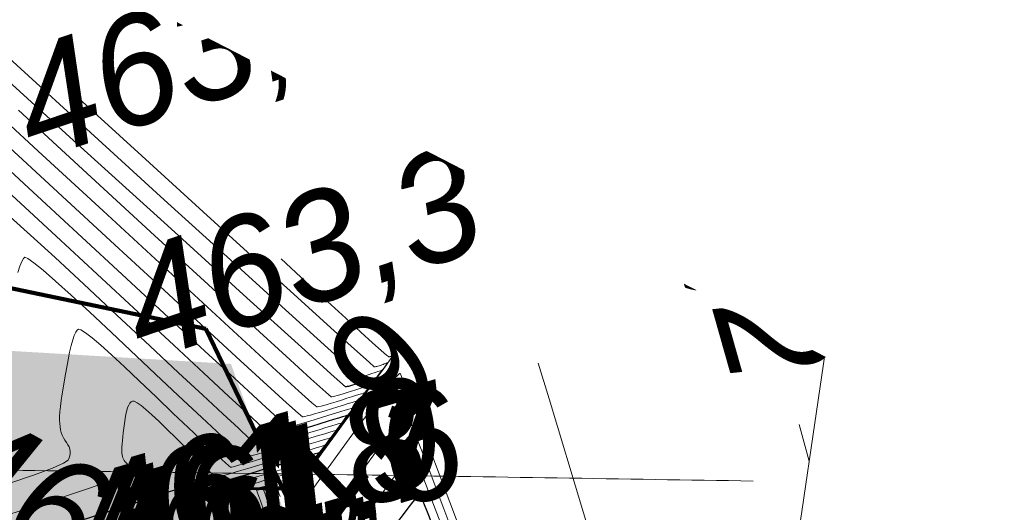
# Model space of a CAD drawing. Header units: metres. Extents: x 730549 to 731755, y 5527678 to 5528494.
# Tile 196 of 207: x 731686.78 to 731689.89, y 5527798.35 to 5527799.91. Entities that reach past the tile are written whole.
import ezdxf

# ---------------------------------------------------------------- set-up
doc = ezdxf.new("R2010")
doc.units = ezdxf.units.M
doc.header["$LTSCALE"] = 0.1
doc.layers.add('3d Modell', color=7, linetype='Continuous', transparency=0.4)
for name, color, linetype in [('LA_Planungsumgriff', 7, 'Continuous'), ('Netzbach mit Ausleitung', 7, 'Continuous'), ('Sparten Strom GEPLANT pdf', 7, 'Continuous')]:
    doc.layers.add(name, color=color, linetype=linetype)
doc.styles.add('Artifakt Element Thin', font='Artifakt Element Thin Italic.ttf')
picture_1 = doc.add_image_def('image1.png', size_in_pixel=(2382, 1684))

# ---------------------------------------------------------------- blocks, each defined once
blk = doc.blocks.new('PDF-Seite')
at = {"color": 255, "linetype": 'Continuous', "lineweight": 9, "transparency": 33554687}
blk.add_wipeout([(0, 103.9213), (293.9185, 103.9213), (293.9185, -103.9213), (0, -103.9213)], dxfattribs=at)
at = {"color": 16, "linetype": 'Continuous', "lineweight": 9, "transparency": 33554687, "flags": 128}
blk.add_lwpolyline([(0, 103.9213), (293.9185, 103.9213), (293.9185, -103.9213), (0, -103.9213)], close=True, dxfattribs=at)
at = {"transparency": 33554687}
image = blk.add_image(picture_1, insert=(0, -103.9213), size_in_units=(293.9185, 207.8426), dxfattribs=at)
image.dxf.flags = 7
blk = doc.blocks.new('Gruppe-3')
at = {"color": 7, "linetype": 'Continuous', "lineweight": 13, "transparency": 33554585}
blk.add_line((-850.5377, -462.9559), (-850.5065, -463.0726), dxfattribs=at)
at = {"color": 7, "linetype": 'Continuous', "lineweight": 13, "transparency": 33554585, "flags": 128}
for points in [[(-852.1983, -463.2601), (-852.2167, -463.206), (-852.2278, -463.1735), (-852.2314, -463.1627), (-852.2306, -463.1626), (-852.2283, -463.1625), (-852.2244, -463.1624), (-852.219, -463.1622), (-852.2121, -463.162), (-852.2037, -463.1618), (-852.1937, -463.1616), (-852.1822, -463.1613), (-852.1706, -463.161), (-852.1606, -463.1608), (-852.1522, -463.1606), (-852.1453, -463.1604), (-852.1399, -463.1602), (-852.136, -463.1601), (-852.1336, -463.16), (-852.1328, -463.16), (-852.1309, -463.1574), (-852.1253, -463.1497), (-852.1159, -463.1369), (-852.1028, -463.119), (-852.086, -463.0959), (-852.0655, -463.0678), (-852.0412, -463.0345), (-852.0132, -462.9961), (-851.9852, -462.9577), (-851.961, -462.9244), (-851.9404, -462.8963), (-851.9236, -462.8732), (-851.9106, -462.8553), (-851.9013, -462.8424), (-851.8957, -462.8347), (-851.8939, -462.8321), (-851.8948, -462.8324), (-851.8976, -462.8332), (-851.9023, -462.8347), (-851.9088, -462.8367), (-851.9171, -462.8394), (-851.9273, -462.8426), (-851.9394, -462.8465), (-851.9533, -462.8509), (-851.9672, -462.8554), (-851.9795, -462.8592), (-851.9902, -462.8623), (-851.9991, -462.8649), (-852.0064, -462.8668), (-852.0121, -462.868), (-852.016, -462.8686), (-852.0183, -462.8686), (-852.035, -462.8542), (-852.0822, -462.8115), (-852.16, -462.7405), (-852.2683, -462.6413), (-852.4071, -462.5138), (-852.5765, -462.3581), (-852.7764, -462.1742), (-853.0068, -461.962)], [(-852.2501, -463.2388), (-852.2646, -463.1964), (-852.2732, -463.171), (-852.2761, -463.1625), (-852.275, -463.1625), (-852.2716, -463.1623), (-852.266, -463.1622), (-852.2582, -463.1619), (-852.2482, -463.1617), (-852.2359, -463.1613), (-852.2215, -463.161), (-852.2048, -463.1605), (-852.1881, -463.1601), (-852.1736, -463.1598), (-852.1614, -463.1594), (-852.1513, -463.1592), (-852.1435, -463.159), (-852.1379, -463.1588), (-852.1345, -463.1587), (-852.1334, -463.1587), (-852.1318, -463.1565), (-852.127, -463.1499), (-852.119, -463.139), (-852.1078, -463.1237), (-852.0935, -463.1041), (-852.076, -463.0802), (-852.0554, -463.0519), (-852.0316, -463.0192), (-852.0077, -462.9865), (-851.9871, -462.9582), (-851.9696, -462.9342), (-851.9554, -462.9146), (-851.9443, -462.8993), (-851.9363, -462.8884), (-851.9316, -462.8819), (-851.93, -462.8796), (-851.9314, -462.88), (-851.9355, -462.8813), (-851.9423, -462.8833), (-851.9518, -462.8863), (-851.964, -462.8901), (-851.9789, -462.8947), (-851.9965, -462.9002), (-852.0168, -462.9065), (-852.0372, -462.9128), (-852.055, -462.9182), (-852.0704, -462.9228), (-852.0832, -462.9264), (-852.0935, -462.9292), (-852.1012, -462.9311), (-852.1064, -462.9321), (-852.1091, -462.9322), (-852.1225, -462.9208), (-852.1596, -462.8873), (-852.2205, -462.8316), (-852.3053, -462.7538), (-852.4138, -462.6539), (-852.5462, -462.5318), (-852.7023, -462.3876), (-852.8822, -462.2213), (-853.0623, -462.055)], [(-852.2587, -463.2791), (-852.2761, -463.2281), (-852.2885, -463.1917), (-852.296, -463.1698), (-852.2984, -463.1625), (-852.2971, -463.1624), (-852.2932, -463.1622), (-852.2868, -463.162), (-852.2778, -463.1618), (-852.2662, -463.1615), (-852.2521, -463.1611), (-852.2354, -463.1607), (-852.2161, -463.1602), (-852.1968, -463.1597), (-852.1801, -463.1593), (-852.1659, -463.1589), (-852.1544, -463.1586), (-852.1453, -463.1583), (-852.1389, -463.1582), (-852.135, -463.158), (-852.1337, -463.158), (-852.1322, -463.156), (-852.1278, -463.15), (-852.1205, -463.14), (-852.1103, -463.1261), (-852.0973, -463.1082), (-852.0813, -463.0864), (-852.0625, -463.0605), (-852.0407, -463.0307), (-852.019, -463.0009), (-852.0002, -462.9751), (-851.9843, -462.9532), (-851.9712, -462.9353), (-851.9611, -462.9214), (-851.9539, -462.9114), (-851.9496, -462.9054), (-851.9481, -462.9034), (-851.9497, -462.9038), (-851.9544, -462.9053), (-851.9623, -462.9077), (-851.9733, -462.911), (-851.9874, -462.9154), (-852.0046, -462.9207), (-852.025, -462.927), (-852.0485, -462.9343), (-852.0721, -462.9415), (-852.0928, -462.9478), (-852.1104, -462.953), (-852.1252, -462.9572), (-852.137, -462.9604), (-852.1458, -462.9626), (-852.1516, -462.9638), (-852.1546, -462.964), (-852.1662, -462.9541), (-852.1983, -462.9252), (-852.2508, -462.8771), (-852.3238, -462.81), (-852.4172, -462.7239), (-852.531, -462.6186), (-852.6653, -462.4943), (-852.8199, -462.3509), (-852.9748, -462.2076), (-853.1096, -462.0836)], [(-852.3161, -463.2413), (-852.328, -463.2068), (-852.3364, -463.1821), (-852.3414, -463.1673), (-852.3431, -463.1623), (-852.3414, -463.1622), (-852.3365, -463.1621), (-852.3284, -463.1618), (-852.3169, -463.1615), (-852.3023, -463.1611), (-852.2843, -463.1606), (-852.2631, -463.1601), (-852.2387, -463.1594), (-852.2142, -463.1588), (-852.1931, -463.1583), (-852.1751, -463.1578), (-852.1604, -463.1574), (-852.149, -463.1571), (-852.1408, -463.1569), (-852.1359, -463.1567), (-852.1342, -463.1566), (-852.133, -463.155), (-852.1295, -463.1502), (-852.1236, -463.1421), (-852.1154, -463.1309), (-852.1048, -463.1164), (-852.0919, -463.0988), (-852.0767, -463.0779), (-852.0591, -463.0538), (-852.0416, -463.0297), (-852.0263, -463.0089), (-852.0135, -462.9912), (-852.0029, -462.9767), (-851.9948, -462.9655), (-851.9889, -462.9574), (-851.9854, -462.9526), (-851.9843, -462.9509), (-851.9863, -462.9515), (-851.9923, -462.9533), (-852.0023, -462.9563), (-852.0163, -462.9606), (-852.0343, -462.966), (-852.0562, -462.9727), (-852.0821, -462.9807), (-852.112, -462.9898), (-852.142, -462.9989), (-852.1682, -463.0068), (-852.1906, -463.0134), (-852.2092, -463.0188), (-852.224, -463.0229), (-852.2349, -463.0257), (-852.2421, -463.0272), (-852.2454, -463.0275), (-852.2537, -463.0207), (-852.2757, -463.001), (-852.3114, -462.9682), (-852.3608, -462.9225), (-852.4239, -462.8639), (-852.5007, -462.7923), (-852.5912, -462.7077), (-852.6954, -462.6102), (-852.7997, -462.5128), (-852.8908, -462.4285), (-852.9685, -462.3574), (-853.0328, -462.2995)], [(-852.1795, -463.1843), (-852.1823, -463.176), (-852.1868, -463.1628), (-852.1863, -463.1628), (-852.185, -463.1627), (-852.1829, -463.1626), (-852.1799, -463.1625), (-852.1761, -463.1624), (-852.1714, -463.1623), (-852.1659, -463.1622), (-852.1595, -463.162), (-852.1532, -463.1619), (-852.1477, -463.1618), (-852.143, -463.1617), (-852.1392, -463.1616), (-852.1362, -463.1615), (-852.134, -463.1614), (-852.1327, -463.1614), (-852.1323, -463.1613), (-852.1301, -463.1584), (-852.1236, -463.1495), (-852.1129, -463.1348), (-852.0978, -463.1142), (-852.0785, -463.0877), (-852.0549, -463.0554), (-852.027, -463.0171), (-851.9948, -462.973), (-851.9627, -462.9289), (-851.9348, -462.8906), (-851.9112, -462.8583), (-851.8919, -462.8318), (-851.8769, -462.8112), (-851.8662, -462.7964), (-851.8598, -462.7876), (-851.8577, -462.7846), (-851.8582, -462.7847), (-851.8597, -462.7852), (-851.8623, -462.786), (-851.8658, -462.7872), (-851.8703, -462.7887), (-851.8758, -462.7906), (-851.8823, -462.7928), (-851.8897, -462.7954), (-851.8973, -462.798), (-851.9041, -462.8001), (-851.91, -462.8019), (-851.9151, -462.8033), (-851.9194, -462.8043), (-851.9229, -462.8049), (-851.9256, -462.8052), (-851.9274, -462.8051), (-851.9533, -462.7824), (-852.0281, -462.7151), (-852.1518, -462.6031), (-852.3244, -462.4464), (-852.5458, -462.2451), (-852.8162, -461.9991), (-853.1355, -461.7084)], [(-852.2242, -463.2494), (-852.2406, -463.2012), (-852.2505, -463.1723), (-852.2538, -463.1626), (-852.2528, -463.1625), (-852.2499, -463.1624), (-852.2452, -463.1623), (-852.2386, -463.1621), (-852.2301, -463.1619), (-852.2198, -463.1616), (-852.2076, -463.1613), (-852.1935, -463.1609), (-852.1794, -463.1606), (-852.1671, -463.1603), (-852.1568, -463.16), (-852.1483, -463.1598), (-852.1417, -463.1596), (-852.137, -463.1595), (-852.1341, -463.1594), (-852.1331, -463.1593), (-852.1313, -463.1569), (-852.1261, -463.1498), (-852.1175, -463.138), (-852.1053, -463.1214), (-852.0898, -463.1), (-852.0708, -463.074), (-852.0483, -463.0432), (-852.0224, -463.0076), (-851.9965, -462.9721), (-851.974, -462.9413), (-851.955, -462.9152), (-851.9395, -462.8939), (-851.9274, -462.8773), (-851.9188, -462.8654), (-851.9137, -462.8583), (-851.912, -462.8559), (-851.9131, -462.8562), (-851.9166, -462.8572), (-851.9223, -462.859), (-851.9303, -462.8615), (-851.9406, -462.8647), (-851.9531, -462.8687), (-851.9679, -462.8733), (-851.985, -462.8787), (-852.0022, -462.8841), (-852.0173, -462.8887), (-852.0303, -462.8926), (-852.0412, -462.8956), (-852.0499, -462.898), (-852.0566, -462.8995), (-852.0612, -462.9004), (-852.0637, -462.9004), (-852.0787, -462.8875), (-852.1209, -462.8494), (-852.1903, -462.7861), (-852.2868, -462.6975), (-852.4105, -462.5839), (-852.5613, -462.445), (-852.7393, -462.2809), (-852.9445, -462.0916), (-853.1499, -461.9024)], [(-852.0707, -463.078), (-852.0496, -463.0492), (-852.0199, -463.0084), (-851.9857, -462.9615), (-851.9514, -462.9145), (-851.9217, -462.8737), (-851.8966, -462.8393), (-851.8761, -462.8111), (-851.8601, -462.7891), (-851.8487, -462.7734), (-851.8419, -462.764), (-851.8396, -462.7608), (-851.8399, -462.7609), (-851.8408, -462.7612), (-851.8423, -462.7617), (-851.8443, -462.7624), (-851.8468, -462.7634), (-851.85, -462.7646), (-851.8537, -462.766), (-851.858, -462.7676), (-851.8624, -462.7692), (-851.8663, -462.7706), (-851.8699, -462.7717), (-851.8731, -462.7725), (-851.8759, -462.7731), (-851.8783, -462.7734), (-851.8804, -462.7735), (-851.882, -462.7733), (-851.8982, -462.7594), (-851.944, -462.7184), (-852.0194, -462.6502), (-852.1244, -462.555), (-852.259, -462.4326), (-852.4231, -462.2832), (-852.6168, -462.1066), (-852.8401, -461.9029)], [(-852.3558, -463.2549), (-852.3656, -463.2266), (-852.3736, -463.2034), (-852.3798, -463.1854), (-852.3843, -463.1725), (-852.3869, -463.1648), (-852.3878, -463.1622), (-852.3858, -463.1621), (-852.3798, -463.1619), (-852.3699, -463.1616), (-852.3561, -463.1612), (-852.3383, -463.1607), (-852.3166, -463.1601), (-852.2909, -463.1595), (-852.2613, -463.1587), (-852.2317, -463.1579), (-852.206, -463.1572), (-852.1843, -463.1567), (-852.1665, -463.1562), (-852.1527, -463.1558), (-852.1428, -463.1556), (-852.1368, -463.1554), (-852.1348, -463.1553), (-852.1339, -463.1541), (-852.1311, -463.1504), (-852.1266, -463.1442), (-852.1204, -463.1357), (-852.1123, -463.1246), (-852.1025, -463.1112), (-852.0909, -463.0953), (-852.0775, -463.0769), (-852.0641, -463.0586), (-852.0525, -463.0426), (-852.0427, -463.0292), (-852.0347, -463.0181), (-852.0284, -463.0096), (-852.024, -463.0034), (-852.0213, -462.9997), (-852.0205, -462.9984), (-852.0229, -462.9991), (-852.0302, -463.0013), (-852.0423, -463.005), (-852.0593, -463.0101), (-852.0811, -463.0167), (-852.1078, -463.0248), (-852.1392, -463.0343), (-852.1756, -463.0454), (-852.212, -463.0564), (-852.2437, -463.0659), (-852.2708, -463.0739), (-852.2932, -463.0803), (-852.311, -463.0853), (-852.3241, -463.0888), (-852.3325, -463.0907), (-852.3363, -463.0911), (-852.3412, -463.0874), (-852.3531, -463.0768), (-852.372, -463.0593), (-852.3978, -463.035), (-852.4306, -463.0039), (-852.4703, -462.9659), (-852.5171, -462.9211), (-852.5708, -462.8695), (-852.6247, -462.8179), (-852.6719, -462.7734), (-852.7126, -462.736), (-852.7466, -462.7056), (-852.7741, -462.6823), (-852.7949, -462.666), (-852.8091, -462.6568), (-852.8167, -462.6547), (-852.821, -462.6579), (-852.8255, -462.6646), (-852.8302, -462.6749), (-852.8349, -462.6888), (-852.8399, -462.7062), (-852.8449, -462.7272), (-852.8501, -462.7518), (-852.8554, -462.7799), (-852.8605, -462.8087), (-852.8648, -462.835), (-852.8685, -462.8589), (-852.8716, -462.8805), (-852.8739, -462.8996), (-852.8756, -462.9163), (-852.8766, -462.9307), (-852.8769, -462.9426), (-852.8765, -462.9532), (-852.8754, -462.9632), (-852.8737, -462.9727), (-852.8714, -462.9818), (-852.8683, -462.9904), (-852.8646, -462.9985), (-852.8602, -463.0062), (-852.8552, -463.0134), (-852.8504, -463.0203), (-852.8468, -463.0272), (-852.8443, -463.0341), (-852.843, -463.0411), (-852.8429, -463.048), (-852.844, -463.0549), (-852.8463, -463.0618), (-852.8497, -463.0687), (-852.8642, -463.0785), (-852.8997, -463.0939), (-852.9562, -463.115), (-853.0338, -463.1418)], [(-852.3333, -463.2561), (-852.3449, -463.2223), (-852.3539, -463.1961), (-852.3603, -463.1773), (-852.3642, -463.166), (-852.3654, -463.1622), (-852.3636, -463.1621), (-852.3582, -463.162), (-852.3491, -463.1617), (-852.3365, -463.1613), (-852.3203, -463.1609), (-852.3005, -463.1604), (-852.277, -463.1598), (-852.25, -463.1591), (-852.223, -463.1584), (-852.1995, -463.1577), (-852.1797, -463.1572), (-852.1635, -463.1568), (-852.1508, -463.1565), (-852.1418, -463.1562), (-852.1364, -463.156), (-852.1345, -463.156), (-852.1334, -463.1545), (-852.1303, -463.1503), (-852.1251, -463.1432), (-852.1179, -463.1333), (-852.1086, -463.1205), (-852.0972, -463.105), (-852.0838, -463.0866), (-852.0683, -463.0654), (-852.0528, -463.0442), (-852.0394, -463.0258), (-852.0281, -463.0102), (-852.0188, -462.9974), (-852.0116, -462.9875), (-852.0065, -462.9804), (-852.0034, -462.9761), (-852.0024, -462.9747), (-852.0046, -462.9753), (-852.0113, -462.9773), (-852.0223, -462.9806), (-852.0378, -462.9853), (-852.0577, -462.9914), (-852.082, -462.9988), (-852.1107, -463.0075), (-852.1438, -463.0176), (-852.177, -463.0277), (-852.206, -463.0363), (-852.2307, -463.0436), (-852.2512, -463.0496), (-852.2675, -463.0541), (-852.2795, -463.0572), (-852.2873, -463.059), (-852.2908, -463.0593), (-852.2975, -463.0541), (-852.3144, -463.0389), (-852.3417, -463.0138), (-852.3793, -462.9788), (-852.4272, -462.9339), (-852.4855, -462.8791), (-852.5541, -462.8144), (-852.6331, -462.7398), (-852.7122, -462.6653), (-852.7814, -462.601), (-852.8405, -462.5467), (-852.8897, -462.5026), (-852.9289, -462.4685), (-852.9582, -462.4446), (-852.9774, -462.4309), (-852.9867, -462.4272), (-852.9913, -462.4313), (-852.9964, -462.4407), (-853.0021, -462.4555), (-853.0083, -462.4756)], [(-851.6087, -463.291), (-851.6759, -463.1124), (-851.7287, -462.9735), (-851.767, -462.8741), (-851.7908, -462.8144), (-851.8001, -462.7943), (-851.8044, -462.7973), (-851.8133, -462.8068), (-851.8266, -462.8229), (-851.8444, -462.8456), (-851.8668, -462.8749), (-851.8937, -462.9107), (-851.925, -462.953), (-851.9609, -463.002), (-851.9966, -463.051), (-852.0276, -463.0935), (-852.0538, -463.1295), (-852.0753, -463.159), (-852.092, -463.182), (-852.1039, -463.1985), (-852.1111, -463.2086), (-852.1136, -463.2122), (-852.1113, -463.2195), (-852.1044, -463.2409)], [(-852.1019, -463.282), (-852.1195, -463.23), (-852.1321, -463.1928), (-852.1396, -463.1704), (-852.1421, -463.163), (-852.142, -463.1629), (-852.1417, -463.1629), (-852.1413, -463.1629), (-852.1407, -463.1628), (-852.14, -463.1628), (-852.1391, -463.1628), (-852.1381, -463.1628), (-852.1369, -463.1628), (-852.1357, -463.1628), (-852.1347, -463.1628), (-852.1338, -463.1628), (-852.1331, -463.1628), (-852.1325, -463.1627), (-852.1321, -463.1627), (-852.1318, -463.1627), (-852.1317, -463.1627), (-852.1292, -463.1593), (-852.1219, -463.1494), (-852.1098, -463.1327), (-852.0928, -463.1094), (-852.071, -463.0795), (-852.0443, -463.043), (-852.0128, -462.9998), (-851.9765, -462.9499), (-851.9401, -462.9001), (-851.9086, -462.8569), (-851.882, -462.8203), (-851.8602, -462.7904), (-851.8433, -462.7671), (-851.8312, -462.7504), (-851.8239, -462.7404), (-851.8215, -462.7371), (-851.8216, -462.7371), (-851.8219, -462.7372), (-851.8223, -462.7374), (-851.8228, -462.7377), (-851.8236, -462.738), (-851.8244, -462.7385), (-851.8254, -462.7391), (-851.8266, -462.7398), (-851.8278, -462.7404), (-851.829, -462.741), (-851.8303, -462.7414), (-851.8315, -462.7416), (-851.8328, -462.7418), (-851.834, -462.7418), (-851.8353, -462.7417), (-851.8366, -462.7415), (-851.843, -462.7364), (-851.8597, -462.7217), (-851.8868, -462.6975), (-851.9241, -462.6637), (-851.9718, -462.6203), (-852.0297, -462.5673), (-852.098, -462.5048), (-852.1765, -462.4326)], [(-852.3789, -463.2514), (-852.3862, -463.2305), (-852.3926, -463.2124), (-852.398, -463.1971), (-852.4024, -463.1845), (-852.4058, -463.1747), (-852.4082, -463.1677), (-852.4096, -463.1635), (-852.4101, -463.1621), (-852.4079, -463.162), (-852.4015, -463.1618), (-852.3907, -463.1615), (-852.3757, -463.1611), (-852.3563, -463.1605), (-852.3327, -463.1599), (-852.3048, -463.1592), (-852.2726, -463.1583), (-852.2404, -463.1575), (-852.2125, -463.1567), (-852.1889, -463.1561), (-852.1695, -463.1556), (-852.1545, -463.1552), (-852.1437, -463.1549), (-852.1373, -463.1547), (-852.1351, -463.1546), (-852.1343, -463.1536), (-852.132, -463.1505), (-852.1282, -463.1453), (-852.1229, -463.138), (-852.1161, -463.1287), (-852.1078, -463.1174), (-852.098, -463.1039), (-852.0867, -463.0885), (-852.0754, -463.073), (-852.0656, -463.0595), (-852.0573, -463.0482), (-852.0505, -463.0389), (-852.0453, -463.0316), (-852.0415, -463.0264), (-852.0393, -463.0233), (-852.0386, -463.0222), (-852.0412, -463.023), (-852.0492, -463.0253), (-852.0623, -463.0293), (-852.0808, -463.0349), (-852.1045, -463.042), (-852.1335, -463.0508), (-852.1678, -463.0612), (-852.2073, -463.0731), (-852.2469, -463.0851), (-852.2815, -463.0954), (-852.3109, -463.1041), (-852.3352, -463.1111), (-852.3545, -463.1165), (-852.3686, -463.1203), (-852.3777, -463.1224), (-852.3817, -463.1229), (-852.3849, -463.1207), (-852.3918, -463.1147), (-852.4022, -463.1049), (-852.4163, -463.0913), (-852.4339, -463.0739), (-852.4552, -463.0528), (-852.48, -463.0278), (-852.5085, -462.9991), (-852.5371, -462.9705), (-852.5625, -462.9459), (-852.5847, -462.9252), (-852.6036, -462.9086), (-852.6192, -462.896), (-852.6316, -462.8874), (-852.6408, -462.8828), (-852.6467, -462.8822), (-852.6508, -462.8845), (-852.6547, -462.8887), (-852.6583, -462.8947), (-852.6616, -462.9025), (-852.6646, -462.9123), (-852.6673, -462.9238), (-852.6697, -462.9372), (-852.6719, -462.9525), (-852.6738, -462.9681), (-852.6754, -462.9823), (-852.6768, -462.9953), (-852.6779, -463.007), (-852.6788, -463.0174), (-852.6794, -463.0266), (-852.6798, -463.0344), (-852.6799, -463.041), (-852.6796, -463.0468), (-852.679, -463.0522), (-852.6779, -463.0572), (-852.6765, -463.062), (-852.6746, -463.0663), (-852.6723, -463.0704), (-852.6695, -463.074), (-852.6664, -463.0774), (-852.6634, -463.0807), (-852.6613, -463.0842), (-852.6599, -463.088), (-852.6593, -463.092), (-852.6595, -463.0963), (-852.6605, -463.1008), (-852.6623, -463.1056), (-852.6649, -463.1106), (-852.6796, -463.119), (-852.7176, -463.1342), (-852.7792, -463.1561), (-852.8641, -463.1847), (-852.9724, -463.22), (-853.1042, -463.262)], [(-851.3629, -462.7623), (-851.3282, -462.8754), (-851.2195, -463.2351), (-851.0883, -463.6739), (-851.0122, -463.9301)], [(-851.5426, -463.5395), (-851.5981, -463.3913), (-851.6616, -463.2226), (-851.7115, -463.0914), (-851.7477, -462.9975), (-851.7703, -462.9411), (-851.7792, -462.9221), (-851.7834, -462.9249), (-851.7918, -462.9339), (-851.8045, -462.9491), (-851.8214, -462.9705), (-851.8425, -462.9981), (-851.8678, -463.032), (-851.8974, -463.072), (-851.9313, -463.1182)], [(-851.5429, -463.6106), (-851.5875, -463.4916), (-851.6473, -463.3328), (-851.6943, -463.2093), (-851.7284, -463.121), (-851.7498, -463.0678), (-851.7582, -463.0499), (-851.7623, -463.0526), (-851.7703, -463.061), (-851.7823, -463.0753), (-851.7983, -463.0955), (-851.8182, -463.1214), (-851.842, -463.1532), (-851.8698, -463.1909), (-851.9016, -463.2344)], [(-851.9313, -463.1182), (-851.965, -463.1644), (-851.9942, -463.2046), (-852.0189, -463.2386), (-852.0391, -463.2665), (-852.0549, -463.2882), (-852.0662, -463.3039), (-852.0729, -463.3134), (-852.0752, -463.3168), (-852.0708, -463.3309), (-852.0573, -463.3726), (-852.0347, -463.4418), (-852.0032, -463.5386), (-852.0029, -463.5395)]]:
    blk.add_lwpolyline(points, dxfattribs=at)
at = {"color": 7, "linetype": 'Continuous', "lineweight": 25, "transparency": 33554585, "flags": 128}
for points in [[(-852.2874, -463.2602), (-852.302, -463.2174), (-852.3125, -463.1869), (-852.3187, -463.1685), (-852.3208, -463.1624), (-852.3193, -463.1623), (-852.3149, -463.1622), (-852.3076, -463.1619), (-852.2974, -463.1616), (-852.2842, -463.1613), (-852.2682, -463.1609), (-852.2492, -463.1604), (-852.2274, -463.1598), (-852.2055, -463.1592), (-852.1866, -463.1588), (-852.1705, -463.1583), (-852.1574, -463.158), (-852.1472, -463.1577), (-852.1399, -463.1575), (-852.1354, -463.1574), (-852.1339, -463.1573), (-852.1326, -463.1555), (-852.1286, -463.1501), (-852.122, -463.1411), (-852.1129, -463.1285), (-852.101, -463.1123), (-852.0866, -463.0926), (-852.0696, -463.0692), (-852.0499, -463.0423), (-852.0303, -463.0153), (-852.0133, -462.992), (-851.9989, -462.9722), (-851.9871, -462.956), (-851.9779, -462.9434), (-851.9714, -462.9344), (-851.9675, -462.929), (-851.9662, -462.9272), (-851.968, -462.9277), (-851.9734, -462.9293), (-851.9823, -462.932), (-851.9948, -462.9358), (-852.0108, -462.9407), (-852.0304, -462.9467), (-852.0536, -462.9538), (-852.0803, -462.962), (-852.1071, -462.9702), (-852.1305, -462.9773), (-852.1505, -462.9832), (-852.1672, -462.988), (-852.1805, -462.9916), (-852.1904, -462.9942), (-852.1969, -462.9955), (-852.2, -462.9958), (-852.21, -462.9874), (-852.237, -462.9631), (-852.2811, -462.9227), (-852.3423, -462.8663), (-852.4205, -462.7939), (-852.5158, -462.7055), (-852.6282, -462.601), (-852.7577, -462.4805), (-852.8873, -462.3602), (-853.0002, -462.256), (-853.0964, -462.1682)], [(-852.1723, -463.2708), (-852.1928, -463.2108), (-852.205, -463.1748), (-852.2091, -463.1627), (-852.2085, -463.1627), (-852.2066, -463.1626), (-852.2036, -463.1625), (-852.1995, -463.1624), (-852.1941, -463.1622), (-852.1875, -463.1621), (-852.1798, -463.1619), (-852.1708, -463.1617), (-852.1619, -463.1615), (-852.1542, -463.1613), (-852.1476, -463.1611), (-852.1422, -463.161), (-852.138, -463.1609), (-852.135, -463.1608), (-852.1332, -463.1607), (-852.1326, -463.1607), (-852.1305, -463.1579), (-852.1245, -463.1496), (-852.1144, -463.1359), (-852.1003, -463.1166), (-852.0823, -463.0918), (-852.0602, -463.0616), (-852.0341, -463.0258), (-852.004, -462.9845), (-851.9739, -462.9433), (-851.9479, -462.9075), (-851.9258, -462.8773), (-851.9078, -462.8525), (-851.8938, -462.8332), (-851.8838, -462.8194), (-851.8778, -462.8111), (-851.8758, -462.8084), (-851.8765, -462.8085), (-851.8787, -462.8092), (-851.8823, -462.8104), (-851.8873, -462.812), (-851.8937, -462.8141), (-851.9015, -462.8166), (-851.9108, -462.8197), (-851.9215, -462.8232), (-851.9323, -462.8267), (-851.9418, -462.8296), (-851.9501, -462.8321), (-851.9571, -462.8341), (-851.9629, -462.8355), (-851.9675, -462.8365), (-851.9708, -462.8369), (-851.9729, -462.8368), (-852.0084, -462.8054), (-852.1122, -462.7117), (-852.2841, -462.5559), (-852.5243, -462.3378), (-852.8327, -462.0575), (-853.2093, -461.715)], [(-852.4355, -463.2671), (-852.4243, -463.2152), (-852.4207, -463.1967), (-852.4208, -463.1948), (-852.4212, -463.1928), (-852.4217, -463.1905), (-852.4224, -463.188), (-852.4232, -463.1853), (-852.4243, -463.1824), (-852.4255, -463.1793), (-852.4268, -463.1759), (-852.4282, -463.1727), (-852.4293, -463.1699), (-852.4303, -463.1675), (-852.4311, -463.1656), (-852.4317, -463.1641), (-852.4321, -463.163), (-852.4324, -463.1623), (-852.4324, -463.162), (-852.4301, -463.1619), (-852.4231, -463.1617), (-852.4115, -463.1614), (-852.3953, -463.1609), (-852.3744, -463.1603), (-852.3489, -463.1597), (-852.3187, -463.1589), (-852.2839, -463.1579), (-852.2491, -463.157), (-852.219, -463.1562), (-852.1935, -463.1556), (-852.1726, -463.155), (-852.1563, -463.1546), (-852.1447, -463.1542), (-852.1377, -463.154), (-852.1353, -463.154), (-852.1347, -463.1531), (-852.1328, -463.1506), (-852.1297, -463.1463), (-852.1254, -463.1404), (-852.1198, -463.1328), (-852.1131, -463.1236), (-852.1051, -463.1126), (-852.0958, -463.1), (-852.0866, -463.0874), (-852.0786, -463.0764), (-852.0719, -463.0672), (-852.0664, -463.0596), (-852.0621, -463.0537), (-852.059, -463.0494), (-852.0572, -463.0469), (-852.0566, -463.046), (-852.0595, -463.0468), (-852.0681, -463.0493), (-852.0824, -463.0536), (-852.1023, -463.0596), (-852.128, -463.0674), (-852.1593, -463.0768), (-852.1963, -463.088), (-852.2391, -463.1009), (-852.2819, -463.1138), (-852.3192, -463.1249), (-852.351, -463.1343), (-852.3772, -463.1419), (-852.398, -463.1477), (-852.4132, -463.1518), (-852.4229, -463.1541), (-852.4271, -463.1547), (-852.4287, -463.154), (-852.4307, -463.1526), (-852.433, -463.1506), (-852.4357, -463.1478), (-852.4388, -463.1444), (-852.4421, -463.1403), (-852.4459, -463.1355), (-852.45, -463.13), (-852.4541, -463.1245), (-852.4581, -463.1199), (-852.4617, -463.1161), (-852.4652, -463.1132), (-852.4684, -463.1111), (-852.4714, -463.1098), (-852.4742, -463.1093), (-852.4767, -463.1097), (-852.4789, -463.1106), (-852.4808, -463.1117), (-852.4823, -463.1131), (-852.4835, -463.1148), (-852.4843, -463.1167), (-852.4847, -463.1188), (-852.4849, -463.1212), (-852.4846, -463.1239), (-852.4842, -463.1265), (-852.4839, -463.129), (-852.4836, -463.1312), (-852.4833, -463.1333), (-852.4831, -463.1351), (-852.483, -463.1367), (-852.4829, -463.1382), (-852.4829, -463.1394), (-852.4828, -463.1405), (-852.4827, -463.1415), (-852.4825, -463.1424), (-852.4823, -463.1433), (-852.4819, -463.1441), (-852.4815, -463.1449), (-852.481, -463.1456), (-852.4804, -463.1462), (-852.4798, -463.1468), (-852.4794, -463.1475), (-852.4792, -463.1482), (-852.479, -463.1489), (-852.4791, -463.1497), (-852.4793, -463.1506), (-852.4796, -463.1514), (-852.4801, -463.1524), (-852.4937, -463.1574), (-852.5333, -463.1707), (-852.5991, -463.1921), (-852.6909, -463.2218), (-852.8088, -463.2596)], [(-851.4051, -464.0521), (-851.4288, -463.9885), (-851.5088, -463.7737), (-851.5769, -463.5918), (-851.633, -463.443), (-851.6771, -463.3272), (-851.7092, -463.2444), (-851.7292, -463.1946), (-851.7373, -463.1777), (-851.7413, -463.1802), (-851.7489, -463.1881), (-851.7602, -463.2015), (-851.7752, -463.2204), (-851.7938, -463.2447), (-851.8162, -463.2745), (-851.8423, -463.3098), (-851.872, -463.3506)]]:
    blk.add_lwpolyline(points, dxfattribs=at)
at = {"color": 7, "linetype": 'Continuous', "lineweight": 13, "transparency": 33554585, "flags": 128}
for points in [[(-852.105, -463.1116), (-852.0979, -463.1018), (-852.0917, -463.0933), (-852.0865, -463.0861), (-852.0822, -463.0803), (-852.0789, -463.0757), (-852.0766, -463.0724), (-852.0752, -463.0704), (-852.0747, -463.0697), (-852.0772, -463.0704), (-852.0844, -463.0725), (-852.0964, -463.076), (-852.1133, -463.0809), (-852.1349, -463.0872), (-852.1613, -463.0949), (-852.1925, -463.1041), (-852.2286, -463.1147), (-852.2646, -463.1252), (-852.2958, -463.1344), (-852.3222, -463.1422), (-852.3439, -463.1485), (-852.3607, -463.1535), (-852.3727, -463.1571), (-852.3799, -463.1592), (-852.3823, -463.16), (-852.3803, -463.16), (-852.3746, -463.1599), (-852.3649, -463.1596), (-852.3514, -463.1593), (-852.3341, -463.1588), (-852.3129, -463.1583), (-852.2879, -463.1576), (-852.259, -463.1568), (-852.2301, -463.156), (-852.2051, -463.1553), (-852.1839, -463.1547), (-852.1666, -463.1542), (-852.1531, -463.1538), (-852.1434, -463.1535), (-852.1376, -463.1534), (-852.1356, -463.1533), (-852.1351, -463.1526), (-852.1336, -463.1506), (-852.1312, -463.1474), (-852.1279, -463.1428), (-852.1236, -463.1369), (-852.1183, -463.1298), (-852.1122, -463.1213), (-852.105, -463.1116)], [(-852.1142, -463.1231), (-852.1092, -463.1162), (-852.1048, -463.1102), (-852.1011, -463.1051), (-852.0981, -463.101), (-852.0958, -463.0977), (-852.0941, -463.0954), (-852.0931, -463.094), (-852.0928, -463.0935), (-852.0945, -463.094), (-852.0997, -463.0954), (-852.1082, -463.0979), (-852.1201, -463.1013), (-852.1354, -463.1058), (-852.1541, -463.1113), (-852.1762, -463.1178), (-852.2017, -463.1252), (-852.2272, -463.1327), (-852.2493, -463.1392), (-852.268, -463.1447), (-852.2833, -463.1492), (-852.2952, -463.1527), (-852.3036, -463.1553), (-852.3087, -463.1568), (-852.3104, -463.1574), (-852.3091, -463.1574), (-852.305, -463.1573), (-852.2982, -463.1571), (-852.2886, -463.1569), (-852.2764, -463.1566), (-852.2614, -463.1562), (-852.2437, -463.1557), (-852.2232, -463.1551), (-852.2028, -463.1546), (-852.1851, -463.1541), (-852.1701, -463.1537), (-852.1578, -463.1533), (-852.1483, -463.153), (-852.1414, -463.1528), (-852.1373, -463.1527), (-852.1359, -463.1526), (-852.1355, -463.1521), (-852.1345, -463.1507), (-852.1328, -463.1484), (-852.1304, -463.1452), (-852.1273, -463.141), (-852.1236, -463.136), (-852.1193, -463.13), (-852.1142, -463.1231)], [(-852.1234, -463.1346), (-852.1204, -463.1306), (-852.1179, -463.1271), (-852.1157, -463.1241), (-852.114, -463.1217), (-852.1126, -463.1198), (-852.1116, -463.1184), (-852.1111, -463.1176), (-852.1109, -463.1173), (-852.1119, -463.1175), (-852.1149, -463.1184), (-852.1199, -463.1198), (-852.1269, -463.1218), (-852.1359, -463.1244), (-852.1469, -463.1276), (-852.1599, -463.1314), (-852.1748, -463.1358), (-852.1898, -463.1402), (-852.2027, -463.144), (-852.2137, -463.1472), (-852.2227, -463.1499), (-852.2296, -463.152), (-852.2346, -463.1535), (-852.2376, -463.1544), (-852.2386, -463.1547), (-852.2378, -463.1548), (-852.2354, -463.1547), (-852.2314, -463.1547), (-852.2258, -463.1545), (-852.2186, -463.1544), (-852.2098, -463.1541), (-852.1994, -463.1538), (-852.1875, -463.1535), (-852.1755, -463.1532), (-852.1651, -463.1529), (-852.1563, -463.1526), (-852.1491, -463.1524), (-852.1435, -463.1522), (-852.1395, -463.1521), (-852.137, -463.152), (-852.1362, -463.152), (-852.1359, -463.1517), (-852.1353, -463.1508), (-852.1343, -463.1495), (-852.1329, -463.1476), (-852.1311, -463.1451), (-852.1289, -463.1422), (-852.1264, -463.1387), (-852.1234, -463.1346)], [(-852.1326, -463.1462), (-852.1317, -463.145), (-852.131, -463.144), (-852.1303, -463.1431), (-852.1298, -463.1424), (-852.1294, -463.1418), (-852.1292, -463.1414), (-852.129, -463.1411), (-852.129, -463.141), (-852.1293, -463.1411), (-852.1302, -463.1413), (-852.1317, -463.1417), (-852.1338, -463.1423), (-852.1364, -463.143), (-852.1397, -463.144), (-852.1435, -463.1451), (-852.1479, -463.1464), (-852.1524, -463.1477), (-852.1562, -463.1488), (-852.1594, -463.1498), (-852.1621, -463.1506), (-852.1641, -463.1512), (-852.1656, -463.1517), (-852.1665, -463.152), (-852.1668, -463.1521), (-852.1665, -463.1521), (-852.1658, -463.1522), (-852.1646, -463.1522), (-852.163, -463.1522), (-852.1609, -463.1521), (-852.1583, -463.152), (-852.1552, -463.152), (-852.1517, -463.1519), (-852.1482, -463.1517), (-852.1451, -463.1516), (-852.1425, -463.1515), (-852.1404, -463.1515), (-852.1387, -463.1514), (-852.1375, -463.1514), (-852.1367, -463.1513), (-852.1365, -463.1513), (-852.1364, -463.1512), (-852.1362, -463.1509), (-852.1358, -463.1505), (-852.1354, -463.15), (-852.1349, -463.1492), (-852.1342, -463.1484), (-852.1334, -463.1474), (-852.1326, -463.1462)]]:
    blk.add_lwpolyline(points, close=True, dxfattribs=at)
at = {"color": 7, "transparency": 33554585, "char_height": 0.34534, "attachment_point": 1, "line_spacing_factor": 1.206165, "style": 'Artifakt Element Thin'}
for s, insert, rotation in [('463,2', (-853.0636, -461.7956), 18.4975), ('463,2', (-850.7247, -461.6353), 285.7999), ('463,3', (-852.7188, -462.4321), 18.4975), ('461,9', (-852.6052, -463.5035), 53.8344), ('461,9', (-852.8361, -463.1131), 16.3441), ('461,7', (-852.8106, -463.1434), 16.4294), ('461,8', (-852.8895, -463.1478), 16.3982), ('461,6', (-852.7741, -463.1531), 16.6098), ('461,9', (-853.1387, -462.8902), 331.1109), ('463,2', (-851.9922, -463.1339), 288.8295), ('463,2', (-851.9922, -463.134), 288.8295), ('463,2', (-851.9922, -463.134), 288.8295), ('463,2', (-851.9922, -463.134), 288.8295), ('463,2', (-851.9922, -463.134), 288.8295), ('463,2', (-851.9922, -463.134), 288.8295), ('463,2', (-851.9922, -463.134), 288.8295), ('463,2', (-851.9922, -463.134), 288.8295), ('463,2', (-851.9922, -463.134), 288.8295), ('463,2', (-851.9922, -463.134), 288.8295), ('463,2', (-851.9922, -463.134), 288.8295), ('463,2', (-851.9922, -463.134), 288.8295), ('463,2', (-851.9922, -463.134), 288.8295)]:
    blk.add_mtext(s, dxfattribs=dict(at, insert=insert, rotation=rotation))
blk = doc.blocks.new('Site Model Opacity Container')
at = {"color": 255, "linetype": 'Continuous', "lineweight": 5, "transparency": 33554585}
blk.add_wipeout([(-902.0886, -384.516), (-896.5606, -388.799), (-893.5636, -391.703), (-885.1136, -401.015), (-850.0795, -459.0117), (-849.9675, -459.3957), (-850.8386, -465.338), (-853.9826, -465.958), (-902.1748, -472.8373), (-946.1748, -476.8373), (-962.1748, -476.8373), (-998.1748, -420.8373), (-998.3616, -413.454), (-991.2746, -397.622), (-990.0686, -396.546)], dxfattribs=at)
at = {"color": 31, "linetype": 'Continuous', "lineweight": 5, "true_color": 0xe0cb9d, "transparency": 33554585, "flags": 128}
blk.add_lwpolyline([(-902.0886, -384.516), (-896.5606, -388.799), (-893.5636, -391.703), (-885.1136, -401.015), (-850.0795, -459.0117), (-849.9675, -459.3957), (-850.8386, -465.338), (-853.9826, -465.958), (-902.1748, -472.8373), (-946.1748, -476.8373), (-962.1748, -476.8373), (-998.1748, -420.8373), (-998.3616, -413.454), (-991.2746, -397.622), (-990.0686, -396.546)], close=True, dxfattribs=at)
at = {"color": 7, "transparency": 33554687}
blk.add_blockref('Gruppe-3', (0, 0), dxfattribs=at)
blk = doc.blocks.new('Geländemodell (2D)')
at = {"color": 31, "true_color": 0xe0cb9d, "transparency": 33554687}
blk.add_blockref('Site Model Opacity Container', (0, 0), dxfattribs=at)
at = {"color": 0, "flags": 1}
for tag in ['IFC_UUID', 'instanceID']:
    blk.add_attdef(tag, (-998.5218, -476.8373), '', height=0.00018, dxfattribs=at)

msp = doc.modelspace()

# ---------------------------------------------------------------- block references
at = {"layer": 'Sparten Strom GEPLANT pdf', "color": 16, "true_color": 0x800000, "transparency": 33554687}
msp.add_blockref('PDF-Seite', (731393.3973, 5527843.1975), dxfattribs=at)

# ---------------------------------------------------------------- next in the draw order: block references
at = {"layer": '3d Modell', "color": 31, "true_color": 0xe0cb9d, "transparency": 33554687}
msp.add_blockref('Geländemodell (2D)', (732539.7836, 5528261.585), dxfattribs=at)

# ---------------------------------------------------------------- next in the draw order: wipeouts: each hides what was drawn before it
at = {"color": 255, "linetype": 'Continuous', "lineweight": 5, "transparency": 33554585}
msp.add_wipeout([(731656.25, 5527870.55), (731643.6, 5527865.6), (731642.2711, 5527860.5778), (731638.4, 5527857.6), (731654.4, 5527839.4), (731661.2, 5527819.4), (731668.8, 5527807.6), (731683.6, 5527801.8), (731689.8, 5527798.6), (731690, 5527794.8), (731680.8, 5527793.4), (731666.6, 5527795), (731653.4, 5527794), (731639.4, 5527790.6), (731635, 5527785.4), (731646, 5527779.8), (731687.6, 5527788.6), (731700.4, 5527795.6)], dxfattribs=at).dxf.layer = '3d Modell'

# ---------------------------------------------------------------- next in the draw order: hatches: boundary and pattern name
at = {"layer": 'Netzbach mit Ausleitung', "linetype": 'Continuous', "lineweight": 0, "true_color": 0x66aaff, "transparency": 33554585}
for points in [[(731630.413, 5527861.3038), (731630.3322, 5527858.8302), (731633.1314, 5527854.8617), (731634.3457, 5527850.6691), (731635.0706, 5527844.0587), (731637.4588, 5527838.3349), (731638.6013, 5527838.0075), (731640.4505, 5527837.657), (731641.9649, 5527834.8554), (731639.5808, 5527831.8275), (731641.1102, 5527827.9712), (731641.5161, 5527825.6986), (731645.3535, 5527821.0956), (731646.8641, 5527819.2712), (731648.5953, 5527817.5241), (731650.3372, 5527815.55), (731659.6749, 5527807.1653), (731666.0145, 5527802.345), (731668.9362, 5527800.508), (731672.0072, 5527799.2082), (731682.0302, 5527799.1405), (731687.4488, 5527798.8205), (731688.3407, 5527796.3311), (731680.7042, 5527796.2482), (731668.8206, 5527795.448), (731666.8521, 5527797.3448), (731666.3529, 5527799.6038), (731664.8747, 5527800.6992), (731658.3994, 5527805.6227), (731648.9145, 5527814.1395), (731647.1339, 5527816.1574), (731645.3806, 5527817.9269), (731643.8152, 5527819.8175), (731639.9346, 5527824.4722), (731638.1547, 5527826.9429), (731636.4755, 5527830.3301), (731632.8267, 5527831.0365), (731631.9347, 5527832.7495), (731633.0465, 5527834.1626), (731632.5639, 5527840.3132), (731631.5751, 5527843.8263), (731631.075, 5527849.3044), (731630.1406, 5527852.3206), (731627.1227, 5527857.8244), (731624.6864, 5527860.7764)], [(731630.029, 5527858.7395), (731632.8573, 5527854.7299), (731634.0503, 5527850.6106), (731634.7771, 5527843.9831), (731637.2374, 5527838.0863), (731638.16, 5527837.1), (731640.2544, 5527837.3888), (731641.6073, 5527834.8861), (731639.2382, 5527831.8774), (731640.8202, 5527827.8887), (731641.2347, 5527825.5676), (731645.1228, 5527820.9039), (731646.6416, 5527819.0695), (731648.3761, 5527817.3191), (731650.1238, 5527815.3384), (731659.4836, 5527806.9339), (731665.8435, 5527802.0982), (731668.797, 5527800.2412), (731671.9454, 5527798.9086), (731682.0203, 5527798.8406), (731687.54, 5527798.56), (731688.2, 5527796.64), (731680.6925, 5527796.5481), (731668.9331, 5527795.7563), (731667.1255, 5527797.4979), (731666.6216, 5527799.7781), (731665.0548, 5527800.9391), (731658.5907, 5527805.8541), (731649.1279, 5527814.3511), (731647.3531, 5527816.3624), (731645.6031, 5527818.1285), (731644.0459, 5527820.0092), (731640.1719, 5527824.6562), (731638.4125, 5527827.0983), (731636.6783, 5527830.5964), (731633.0259, 5527831.3035), (731632.2903, 5527832.7162), (731634.54, 5527834.52), (731632.8607, 5527840.366), (731631.8713, 5527843.881), (731631.3709, 5527849.3631), (731630.4182, 5527852.4383), (731627.3721, 5527857.9935), (731625.05, 5527860.8), (731630.12, 5527861.255)]]:
    msp.add_hatch(color=161, dxfattribs=at).paths.add_polyline_path(points)

# ---------------------------------------------------------------- next in the draw order: linework, layer by layer
at = {"layer": 'LA_Planungsumgriff', "color": 16, "linetype": 'Continuous', "lineweight": 100, "true_color": 0x800000, "transparency": 33554687, "flags": 128}
msp.add_lwpolyline([(731651.4994, 5527808.1252), (731657.0563, 5527804.4013), (731663.6148, 5527794.685), (731674.9845, 5527796.1366), (731688.5945, 5527796.3819), (731687.3698, 5527798.9311), (731675.7561, 5527801.352), (731667.6171, 5527804.9852), (731657.183, 5527811.1518), (731650.6744, 5527816.6702)], dxfattribs=at)
at = {"layer": 'LA_Planungsumgriff', "color": 16, "linetype": 'Continuous', "lineweight": 9, "true_color": 0x800000, "transparency": 33554687}
msp.add_open_spline([(731629.85, 5527863), (731629.1, 5527861.25), (731629.22, 5527859.2), (731631.2104, 5527856.6448), (731632.9496, 5527853.0752), (731633.6392, 5527850.2803), (731634.3, 5527846.75), (731634.7411, 5527843.3111), (731636.2, 5527839.55), (731637.35, 5527836.75), (731639, 5527836.75), (731640.4, 5527836.55), (731640.9, 5527834.95), (731639.95, 5527833.35), (731639, 5527832.35), (731639.25, 5527830.5), (731641.2, 5527826.05), (731642.15, 5527824.3), (731644.3, 5527821.55), (731647.85, 5527817.55), (731653.05, 5527812.4), (731658.28, 5527807.7), (731665.05, 5527802.6), (731669.15, 5527799.7), (731671.6, 5527798.55), (731674.25, 5527798.3), (731679.45, 5527798.55), (731686.05, 5527798.5), (731689.1, 5527798.45)], degree=2, dxfattribs=at)
msp.add_open_spline([(731624.546, 5527862.408), (731626.0696, 5527861.1897), (731628.3, 5527857.75), (731630.05, 5527854.6), (731631.05, 5527851.35), (731631.6454, 5527849.0847), (731631.8202, 5527848.2626), (731632.3448, 5527845.7962), (731632.95, 5527841.8), (731634.04, 5527837.32), (731634.6, 5527835.86), (731638.15, 5527829.25), (731642.05, 5527822.3), (731646, 5527818.1), (731656.65, 5527807.95), (731665.7, 5527800.95), (731667.4, 5527799.2), (731667.6, 5527797.7), (731668.9, 5527796.25), (731671.3, 5527796.2), (731677.9, 5527796.9), (731689.6, 5527797.1)], degree=2, knots=[0, 0, 0, 0.049146, 0.120068, 0.19099, 0.261912, 0.261912, 0.287363, 0.338266, 0.389169, 0.440071, 0.490974, 0.541876, 0.592779, 0.643682, 0.694584, 0.745487, 0.79639, 0.847292, 0.898195, 0.949097, 1, 1, 1], dxfattribs=at)

doc.saveas('drawing.dxf')
